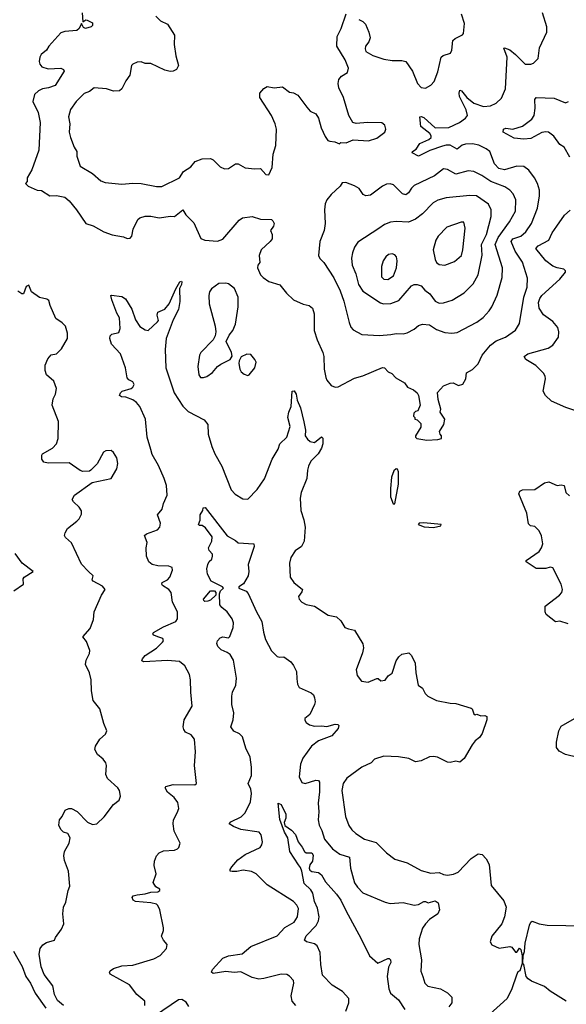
# Model space of a CAD drawing. Extents: x 1550320 to 1685906, y 509093 to 640511.
# Tile 148 of 256: x 1609939 to 1613882, y 584384 to 591485. Entities that reach past the tile are written whole.
import ezdxf

# ---------------------------------------------------------------- set-up
doc = ezdxf.new("R2010")
doc.units = 0

msp = doc.modelspace()

# ---------------------------------------------------------------- linework, layer by layer
at = {"layer": '0CON20XD'}
for points in [[(1610389.2, 591535), (1610395, 591470), (1610415, 591483.8), (1610425, 591481.2), (1610463.9, 591463.9), (1610465, 591443.3), (1610455, 591432.9), (1610412.7, 591422.7), (1610399.3, 591429.3), (1610385, 591457.5), (1610368.4, 591421.6), (1610352.1, 591407.9), (1610265, 591400.8), (1610235, 591391.4), (1610150, 591295), (1610132, 591265), (1610094.6, 591235.4), (1610083.3, 591215), (1610078.9, 591185), (1610083.3, 591165), (1610099.4, 591145), (1610145, 591130), (1610235, 591136.9), (1610255, 591125.7), (1610258.8, 591115), (1610195, 591010), (1610147, 590993), (1610103.6, 590986.4), (1610075, 590971.4), (1610044.4, 590945), (1610034.5, 590895.5), (1610072.7, 590815), (1610085.5, 590744.5), (1610077.3, 590545), (1610027.3, 590402.7), (1609993.3, 590345), (1609991.7, 590318.3), (1609980, 590305), (1610000, 590285), (1610065, 590256.7), (1610095, 590253.3), (1610155, 590213.8), (1610205, 590218), (1610263.3, 590205), (1610295, 590178), (1610348.6, 590115), (1610415, 590016.2), (1610469.1, 589999.1), (1610545, 589956), (1610605, 589934), (1610688.3, 589918.3), (1610715, 589907.5), (1610735, 589910), (1610747.5, 589925), (1610756.7, 589975), (1610791.2, 590045), (1610805, 590056), (1610845, 590068)], [(1610845, 590068), (1610885, 590067.1), (1610945.6, 590055.6), (1611027.5, 590067.5), (1611055, 590066), (1611115, 590113.8), (1611138.3, 590078.3), (1611195, 590021.2), (1611245, 589906.7), (1611274.2, 589894.2), (1611365, 589887.1), (1611405, 589902.5), (1611520.9, 590039.1), (1611545, 590057.3), (1611615.5, 590065.5), (1611675, 590045.7), (1611755, 590043.3), (1611765.8, 590035.8), (1611773.8, 590015), (1611768.8, 589995), (1611748.8, 589965), (1611760, 589935), (1611760, 589905), (1611746, 589885), (1611680.8, 589825), (1611666.2, 589785), (1611670, 589735), (1611656.7, 589715), (1611653.3, 589695), (1611675.9, 589645.9), (1611695, 589626.7), (1611736.4, 589596.4), (1611815, 589573.3), (1611863.7, 589513.7), (1611915, 589464.4), (1611982.6, 589432.6), (1612027.5, 589425), (1612050, 589405), (1612064.1, 589364.1), (1612063.4, 589243.4), (1612085.6, 589175.6), (1612125.6, 589085), (1612132.9, 589055), (1612135.9, 588964.1), (1612147.1, 588905), (1612154.5, 588884.5), (1612185, 588846.2), (1612215, 588834), (1612235, 588837.5), (1612355, 588900.8), (1612413.2, 588916.8), (1612555, 588975.8), (1612570, 588975), (1612595.7, 588945.7), (1612623.6, 588933.6), (1612652.6, 588902.6), (1612713.8, 588865), (1612735.7, 588835.7), (1612780, 588815), (1612806.7, 588795), (1612816.7, 588775), (1612826.7, 588705), (1612810, 588665), (1612795, 588660), (1612783, 588647), (1612780, 588625), (1612790, 588615), (1612790, 588605), (1612805, 588600), (1612832.5, 588572.5), (1612833.3, 588546.7), (1612793.8, 588485), (1612793.3, 588475), (1612803.3, 588465), (1612875, 588453.5), (1612955, 588458), (1612982.5, 588465), (1612982.5, 588485), (1612972.5, 588495), (1612967.5, 588515), (1612997.5, 588565), (1613006.7, 588605), (1612972.5, 588655), (1612976.2, 588675), (1612956.7, 588745), (1612953.9, 588796.1), (1612996.4, 588843.6), (1613045, 588864), (1613065.7, 588865.7), (1613105, 588847.5), (1613135, 588857.5), (1613157.5, 588895), (1613161.9, 588938.1), (1613205, 588962), (1613245, 589004.3), (1613274.5, 589065), (1613335, 589136.7), (1613375, 589169.5), (1613443.3, 589196.7), (1613515, 589246), (1613544.4, 589295), (1613575.2, 589484.8), (1613598.8, 589555), (1613601.2, 589621.2), (1613566.6, 589736.6), (1613514.2, 589815), (1613483.4, 589885), (1613496.1, 589903.9), (1613555, 589924.1), (1613588.8, 589955), (1613630, 590015), (1613673.6, 590125), (1613688.5, 590215), (1613687.9, 590255), (1613675, 590303.8), (1613652.5, 590345), (1613610.6, 590400.6), (1613575, 590425.6), (1613525, 590429.5), (1613435, 590402.7), (1613395, 590412.1), (1613363.3, 590445), (1613330, 590535), (1613304, 590555), (1613250.1, 590580.1), (1613205, 590589.4), (1613155, 590588.4), (1613130.7, 590579.3), (1613095, 590551.5), (1613045, 590579.7), (1613015, 590580), (1612988, 590572), (1612897.7, 590542.3), (1612815, 590502), (1612770.8, 590525), (1612772, 590535), (1612797.7, 590552.3), (1612825, 590591.5), (1612889.9, 590620.1), (1612907.3, 590635), (1612907.9, 590647.9), (1612897.5, 590665), (1612833.1, 590715), (1612825.6, 590784.4), (1612835, 590787.9), (1612855, 590779.6), (1612935, 590706.2), (1613035, 590708.6), (1613111.1, 590745), (1613155.2, 590774.8), (1613168.5, 590795), (1613160, 590835), (1613112.1, 590932.1), (1613108.1, 590955), (1613112.7, 590977.3), (1613125, 590972), (1613163.4, 590923.4), (1613215, 590882.3), (1613285, 590860), (1613335.5, 590864.5), (1613376.8, 590883.2), (1613415, 590920), (1613443.4, 590986.6), (1613454.5, 591215), (1613430.8, 591279.2), (1613435, 591283.3), (1613475, 591268.2), (1613515.5, 591235.5), (1613585, 591163.8), (1613626.4, 591163.6), (1613645, 591172.5), (1613678.8, 591205), (1613687.7, 591282.3), (1613741.9, 591395), (1613741.5, 591435), (1613709.2, 591535)], [(1610965, 590282.5), (1611090.8, 590345), (1611119.5, 590390.5), (1611172.5, 590425), (1611205, 590463.1), (1611255, 590480.9), (1611315, 590483.1), (1611335, 590475.7), (1611383.8, 590423.8), (1611415, 590409.4), (1611445, 590412.9), (1611495, 590446.2), (1611515, 590446.2), (1611565, 590416.7), (1611635, 590410), (1611675, 590412.5), (1611715, 590370), (1611735, 590367.5), (1611761.2, 590418.8), (1611766.7, 590515), (1611787, 590577), (1611792.5, 590695), (1611782.5, 590735), (1611754.2, 590795), (1611670, 590925), (1611670, 590955), (1611700.5, 590989.5), (1611725, 591003.3), (1611775, 590993.3), (1611835, 591000), (1611885, 590963.3), (1611915, 590956.7), (1611945, 590940), (1612011.2, 590855), (1612035, 590826.7), (1612076.1, 590806.1), (1612093.8, 590775), (1612112.5, 590705), (1612141.7, 590641.7), (1612162.5, 590615), (1612175, 590610), (1612213.3, 590603.3), (1612245, 590590), (1612255, 590600), (1612295, 590597.5), (1612345, 590620), (1612455, 590612.5), (1612515, 590630), (1612573.3, 590675), (1612580, 590695), (1612573.9, 590723.9), (1612550.5, 590740.5), (1612447, 590743), (1612365, 590736.2), (1612342.5, 590745), (1612313.3, 590795), (1612273.9, 590923.9), (1612241.2, 590995), (1612236.2, 591025), (1612241.2, 591055), (1612261.2, 591078.8), (1612303.3, 591105), (1612310, 591135), (1612286.8, 591196.8), (1612226.2, 591295), (1612228.8, 591365), (1612257.3, 591422.7), (1612295, 591527.5)], [(1612385, 591487.5), (1612415, 591472.5), (1612433.6, 591453.6), (1612457.5, 591395), (1612466.7, 591355), (1612456.2, 591325), (1612433.6, 591293.6), (1612430, 591275), (1612436.7, 591255), (1612487.2, 591227.2), (1612565, 591201.2), (1612625, 591190.9), (1612695, 591191.9), (1612725, 591184.2), (1612773.3, 591115), (1612809.2, 591025), (1612835, 590996.2), (1612865, 590991.2), (1612905, 591013.8), (1612929.3, 591040.7), (1612955, 591110), (1612978.1, 591215), (1612992.5, 591227.5), (1613047.2, 591242.8), (1613056.9, 591265), (1613064.4, 591335.6), (1613080, 591350), (1613134.1, 591375.9), (1613140, 591385), (1613147.1, 591457.1), (1613125.8, 591525)], [(1610920.3, 591510.3), (1610955, 591476.7), (1611005, 591453.3), (1611056.2, 591375), (1611054.2, 591305.8), (1611064.2, 591225), (1611084, 591155), (1611070, 591125), (1611046.8, 591113.2), (1611025, 591111.9), (1610985, 591122.5), (1610885, 591170), (1610845, 591169.2), (1610815, 591182), (1610785, 591179.2), (1610754.4, 591165.6), (1610745.8, 591154.2), (1610733.3, 591085), (1610704.7, 591045.3), (1610675, 590986), (1610658, 590972), (1610615, 590968.9), (1610565, 590986.2), (1610475, 590993.2), (1610442.6, 590967.4), (1610405, 590952.2), (1610345, 590894.4), (1610305, 590838), (1610290.5, 590785), (1610299.4, 590735), (1610295.7, 590675), (1610305.7, 590635), (1610331.2, 590565), (1610350, 590535), (1610352.1, 590502.1), (1610375, 590430), (1610465, 590376.2), (1610525, 590324), (1610555, 590311.2), (1610675, 590299.2), (1610755, 590305.8), (1610815, 590303.1), (1610925, 590282.5), (1610965, 590282.5)], [(1613906.7, 590495), (1613866, 590565), (1613835, 590585.8), (1613791.9, 590645), (1613753.5, 590673.5), (1613735, 590677.3), (1613705, 590672.1), (1613625, 590628.4), (1613575, 590623.1), (1613505, 590630.6), (1613426, 590675), (1613428.8, 590695), (1613445, 590701.9), (1613495, 590695.8), (1613565, 590716.5), (1613632.6, 590767.4), (1613649.5, 590795), (1613656.6, 590846.6), (1613655, 590910), (1613665, 590924.3), (1613795, 590919.5), (1613875.4, 590884.6), (1613898, 590895)], [(1612535, 589208.2), (1612615, 589214.5), (1612655, 589222.2), (1612705, 589218.6), (1612734.4, 589225.6), (1612785, 589252.5), (1612815, 589279.2), (1612845, 589290), (1612895, 589284.3), (1612945, 589251.9), (1613005, 589228.6), (1613055, 589224.4), (1613095, 589230), (1613236, 589304), (1613282, 589338), (1613325.5, 589384.5), (1613345.6, 589415), (1613382, 589498), (1613418.2, 589625), (1613420.8, 589695), (1613369.8, 589865), (1613389.5, 589915), (1613473.3, 590026.7), (1613516.2, 590105), (1613517.9, 590185), (1613499.8, 590229.8), (1613475, 590256.9), (1613439, 590279), (1613338.3, 590318.3), (1613272.5, 590362.5), (1613215, 590390), (1613175, 590395.3), (1613085, 590371.2), (1613025, 590404.6), (1612995, 590410), (1612930.3, 590359.7), (1612785, 590289.1), (1612765, 590269.5), (1612744.6, 590235.4), (1612725, 590221.9), (1612700.2, 590230.2), (1612634.3, 590294.3), (1612612, 590302), (1612585, 590298.1), (1612555, 590284.4), (1612470.3, 590219.7), (1612435, 590214.2), (1612415.6, 590225.6), (1612386.9, 590266.9), (1612355, 590288), (1612291.7, 590311.7), (1612265, 590307.5), (1612250, 590285), (1612185, 590224), (1612155, 590186.2), (1612143.4, 590156.6), (1612138.6, 590115), (1612142.2, 590015), (1612134.4, 589965.6), (1612104.2, 589885), (1612093.8, 589783.8), (1612103.6, 589763.6), (1612133.3, 589735), (1612205, 589624), (1612250, 589530), (1612278.2, 589455), (1612315, 589302.5), (1612328.7, 589268.7), (1612345, 589248), (1612405.8, 589215.8), (1612535, 589208.2)], [(1612563.4, 589436.6), (1612615, 589437.8), (1612675, 589460), (1612765.8, 589565), (1612785, 589575.6), (1612805, 589574.4), (1612835.4, 589565.4), (1612862, 589535), (1612898.6, 589508.6), (1612935, 589455.6), (1612965, 589440), (1612995, 589444.3), (1613058, 589462), (1613144, 589515), (1613210.3, 589579.7), (1613245.7, 589645), (1613274, 589786), (1613270.3, 589865), (1613305.2, 589935), (1613339.2, 590065), (1613340, 590115), (1613320.8, 590155), (1613235, 590214.3), (1613185, 590216.5), (1613015, 590201.1), (1612956.3, 590183.7), (1612920.8, 590165), (1612844.3, 590085), (1612795, 590045.6), (1612744.6, 590025.4), (1612655, 590029.6), (1612614.6, 590025.4), (1612571.1, 590008.9), (1612529.8, 589980.2), (1612379.1, 589880.9), (1612354.4, 589845.6), (1612338.9, 589805), (1612331.5, 589765), (1612337.1, 589715), (1612363.5, 589653.5), (1612384, 589575), (1612415, 589527.8), (1612542.1, 589442.1), (1612563.4, 589436.6)], [(1613965, 588659.2), (1613878, 588688), (1613774.3, 588734.3), (1613731.2, 588775), (1613714, 588805), (1613732, 588895), (1613730, 588915), (1613718, 588935), (1613661.3, 588991.3), (1613590, 589035), (1613578.8, 589055), (1613605, 589074.2), (1613750, 589115), (1613785, 589137.5), (1613825.6, 589195), (1613827.5, 589235), (1613820, 589265), (1613785, 589308.8), (1613717.6, 589357.6), (1613685, 589404), (1613682.1, 589445), (1613690.8, 589475), (1613704.3, 589495.7), (1613835, 589613.8), (1613876.1, 589663.9), (1613876.7, 589675), (1613865, 589686.2), (1613815, 589696), (1613785, 589708.6), (1613734.3, 589745), (1613661.9, 589835), (1613679.2, 589855), (1613755, 589894.4), (1613780.8, 589949.2), (1613812.9, 589995), (1613870, 590075), (1613909.5, 590110.5)], [(1613005, 589714), (1613075, 589740.8), (1613126.2, 589785), (1613136.2, 589825), (1613151.7, 589981.7), (1613142.5, 590025), (1613122.5, 590025), (1613020.5, 589989.5), (1612956.9, 589925), (1612940, 589895), (1612920.5, 589825), (1612935.4, 589755), (1612945.5, 589735), (1612965, 589719.1), (1613005, 589714)], [(1612595, 589610.6), (1612635, 589638.6), (1612657.3, 589695), (1612661.9, 589745), (1612657.1, 589775), (1612645, 589790), (1612625, 589797.1), (1612598.7, 589791.3), (1612579.2, 589775), (1612560, 589745), (1612548.1, 589705), (1612549.7, 589629.7), (1612565, 589613.1), (1612595, 589610.6)], [(1610253.7, 584373.7), (1610211.1, 584411.1), (1610190, 584455), (1610177.9, 584517.9), (1610115, 584597.5), (1610093.9, 584653.9), (1610080, 584745), (1610087.5, 584785), (1610105, 584812.5), (1610131.7, 584828.3), (1610190, 584845), (1610197.5, 584865), (1610240, 584925), (1610256.2, 584965), (1610248.8, 585035), (1610253.8, 585085), (1610270.5, 585119.5), (1610288, 585205), (1610301.2, 585235), (1610291.2, 585345), (1610261.1, 585421.1), (1610256.5, 585455), (1610262.9, 585485), (1610295.7, 585545), (1610304, 585585), (1610285.6, 585615.6), (1610255, 585626), (1610235.8, 585645), (1610221.2, 585675), (1610226.1, 585713.9), (1610245, 585737.5), (1610266.1, 585783.9), (1610293.9, 585796.1), (1610313.6, 585796.4), (1610353.3, 585775), (1610426.8, 585696.8), (1610465, 585680.8), (1610495, 585686), (1610548.8, 585735), (1610616.1, 585823.9), (1610656.7, 585855), (1610666, 585885), (1610658, 585925), (1610645.6, 585945.6), (1610571.7, 586011.7), (1610561.2, 586041.2), (1610566, 586105), (1610560.8, 586125), (1610540.9, 586150.9), (1610501.2, 586185), (1610480.5, 586220.5), (1610486, 586245), (1610516, 586295), (1610557.7, 586332.3), (1610566.7, 586355), (1610545, 586410), (1610516.2, 586515), (1610468, 586575), (1610455.9, 586644.1), (1610453.8, 586725), (1610441.2, 586775), (1610414, 586835), (1610417.5, 586865), (1610442.5, 586915), (1610445.9, 586935.9), (1610421.3, 587001.3), (1610393.8, 587035), (1610446.8, 587093.2), (1610471.2, 587158.8), (1610476.2, 587215), (1610530, 587335), (1610554.2, 587375), (1610535, 587398.9), (1610468, 587435), (1610462, 587445), (1610468, 587475), (1610435, 587505.8), (1610385, 587558.8), (1610312.6, 587712.6), (1610270.3, 587750.3), (1610262, 587765), (1610265.8, 587785), (1610283.6, 587816.4), (1610352.1, 587867.9), (1610368, 587885), (1610385, 587920), (1610383.8, 587943.8), (1610368.8, 587968.8), (1610327, 588007), (1610317.5, 588025), (1610335, 588056.7), (1610461.7, 588148.3), (1610597.5, 588175), (1610638.8, 588245), (1610646.2, 588285), (1610638.8, 588325), (1610615, 588363.3), (1610598.3, 588378.3), (1610560, 588375), (1610543.9, 588366.1), (1610498.3, 588281.7), (1610453, 588237), (1610441.7, 588228.3), (1610395, 588226.7), (1610375, 588233.3), (1610295, 588290), (1610145, 588286.5), (1610112.5, 588295), (1610098.9, 588315), (1610098.9, 588345), (1610104.4, 588355), (1610175.4, 588394.6), (1610204.4, 588425), (1610215.8, 588465.8), (1610217.7, 588587.7), (1610172, 588705), (1610179.5, 588750.5), (1610198, 588785), (1610203.3, 588825), (1610185, 588877.5), (1610133.3, 588925), (1610122.5, 588955), (1610123, 588993), (1610140.7, 589039.3), (1610165, 589067.5), (1610203.6, 589076.4), (1610239.5, 589110.5), (1610283.3, 589185), (1610283.8, 589225), (1610270, 589275), (1610245, 589300), (1610199.3, 589329.3), (1610157.5, 589425), (1610149.5, 589459.5), (1610135, 589468.8), (1610081.7, 589481.7), (1610025, 589522.5), (1610005, 589570), (1609985, 589560), (1609965, 589507.5), (1609955, 589507.5), (1609925, 589527.5)], [(1610935, 587034.5), (1610906.2, 587045), (1610899.2, 587055), (1610904, 587065), (1610975, 587107.1), (1611065.7, 587144.3), (1611076.2, 587165), (1611076.7, 587215), (1611042, 587285), (1611032.5, 587355), (1611014.2, 587375), (1610968.8, 587405), (1610963.8, 587415), (1610966.2, 587425), (1611005, 587445.8), (1611022.5, 587465), (1611042, 587515), (1611038.8, 587535), (1611015, 587544.3), (1610935, 587545.8), (1610895, 587556), (1610870, 587575), (1610854, 587615), (1610850, 587675), (1610858, 587715), (1610838.8, 587765), (1610852.4, 587777.6), (1610933.6, 587806.4), (1610950, 587825), (1610953.3, 587855), (1610933.3, 587915), (1610966.7, 587955), (1610976.2, 587995), (1611001.4, 588055), (1610997.5, 588125), (1610981.1, 588175), (1610940.9, 588270.9), (1610895, 588349.4), (1610884.8, 588384.8), (1610857.2, 588475), (1610847.1, 588605), (1610805.3, 588695), (1610780.8, 588725), (1610755, 588744.7), (1610705, 588761.6), (1610672.5, 588765), (1610659.2, 588775), (1610665.6, 588795), (1610677.1, 588805), (1610743.3, 588825), (1610756, 588835), (1610763.8, 588855), (1610755, 588873.3), (1610725, 588887.5), (1610715, 588902.5), (1610701.2, 588975), (1610666.2, 589075), (1610600.9, 589145), (1610588, 589185), (1610590.9, 589205), (1610602.9, 589217.1), (1610655, 589228.8), (1610663.1, 589256.9), (1610658.1, 589335), (1610638.8, 589368.8), (1610604.3, 589465), (1610596.7, 589495), (1610600.5, 589499.5), (1610675, 589490), (1610700.9, 589470.9), (1610747.1, 589397.1), (1610775, 589320.8), (1610805, 589272.5), (1610845, 589248), (1610865, 589243.8), (1610932.9, 589305), (1610939.4, 589315), (1610930, 589355), (1610934.6, 589375.4), (1610985, 589398), (1611018.1, 589435), (1611064.8, 589545.2), (1611095, 589593.8), (1611105, 589598.8), (1611108.8, 589595), (1611106.7, 589575), (1611092.5, 589547.5), (1611093.1, 589453.1), (1611084.5, 589394.5), (1611045, 589320.8), (1610996, 589185), (1610987.7, 589107.7), (1610993.7, 588973.7), (1611054.2, 588795), (1611115, 588698.6), (1611155, 588659.2), (1611269.1, 588599.1), (1611295.7, 588565.7), (1611298.1, 588495), (1611325, 588406.7), (1611346, 588355), (1611397.5, 588265), (1611464.1, 588094.1), (1611492.7, 588062.7), (1611549.3, 588029.3), (1611583.6, 588026.4), (1611652.4, 588097.6), (1611705, 588172.9), (1611759.6, 588315), (1611802.4, 588387.6), (1611816, 588425), (1611866, 588475), (1611888.8, 588551.2), (1611872.9, 588615), (1611880, 588655), (1611897.5, 588695), (1611904.2, 588805.8), (1611918.3, 588808.3), (1611933.3, 588785), (1611940.7, 588740.7), (1611964.3, 588685), (1611988.1, 588585), (1612000.8, 588525), (1611998.8, 588485), (1612015, 588458.8), (1612035, 588443.8), (1612065, 588436.7), (1612116.7, 588476.7), (1612126.4, 588466.4), (1612126.1, 588426.1), (1612115.8, 588395), (1612092, 588355), (1612039.5, 588300.5), (1612021.2, 588265), (1612013.8, 588235), (1612011.2, 588175), (1611970, 588075), (1611962, 588035), (1611966.1, 587946.1), (1611987.9, 587877.9), (1611997.1, 587825), (1611992, 587725), (1611971.2, 587685), (1611926.7, 587655), (1611894.2, 587605.8), (1611886, 587565), (1611890, 587465), (1611916, 587425), (1611978.8, 587375), (1611975, 587357.5), (1611951.2, 587325), (1611956, 587305), (1611973.8, 587285), (1612005, 587267.5), (1612065, 587256.2), (1612165, 587190), (1612225, 587177.5), (1612255, 587150), (1612285, 587102.5), (1612310.7, 587090.7), (1612353, 587083), (1612413.9, 586983.9), (1612420, 586955), (1612412.3, 586917.7), (1612366.2, 586795), (1612374.1, 586754.1), (1612403.3, 586715), (1612453.6, 586706.4), (1612515, 586732.5), (1612525, 586732.5), (1612545, 586717.5), (1612575, 586722.5), (1612597, 586753), (1612625, 586772.5), (1612655, 586860), (1612675, 586890), (1612695, 586910), (1612745, 586917.5), (1612765, 586900), (1612792.5, 586845), (1612796.7, 586775), (1612813.3, 586685), (1612845, 586663.3), (1612863.3, 586625), (1612882.5, 586605), (1612945, 586576), (1613043.9, 586556.1), (1613085, 586554.2), (1613195, 586518.8), (1613203.8, 586513.8), (1613215, 586477.5), (1613225, 586472.5), (1613236.1, 586476.1), (1613265, 586463.3), (1613295, 586467.5), (1613308.3, 586458.3), (1613307.5, 586435), (1613275, 586337.5), (1613255, 586307.5), (1613223.3, 586285), (1613204, 586255), (1613145, 586156.2), (1613115, 586130), (1613085, 586138), (1613045, 586128), (1613025, 586130), (1612952.5, 586165), (1612925, 586172), (1612895, 586168.8), (1612835, 586138.8), (1612795, 586132.5), (1612745, 586156.2), (1612671.7, 586168.3), (1612565, 586173.8), (1612497.7, 586152.3), (1612475, 586126.2), (1612407.1, 586092.9), (1612298.8, 586015), (1612272.5, 585975), (1612262.9, 585925), (1612288.5, 585738.5), (1612312.6, 585672.6), (1612335, 585640.8), (1612364.2, 585615), (1612426, 585575), (1612510.2, 585550.2), (1612585, 585476.7), (1612645, 585430), (1612735, 585404.4), (1612835, 585349.1), (1612905, 585330.4), (1612965, 585334.4), (1612995, 585320), (1613025, 585315.3), (1613068.9, 585321.1), (1613102.8, 585337.2), (1613194.6, 585435.4), (1613245, 585470), (1613275, 585463.3), (1613303, 585433), (1613325, 585392.5), (1613340.5, 585240.5), (1613430.7, 585130.7), (1613448.8, 585085), (1613436.2, 585015), (1613416.7, 584965), (1613343.9, 584876.1), (1613332.5, 584835), (1613345, 584812.5), (1613398.3, 584788.3), (1613475, 584800), (1613490, 584795), (1613515, 584760), (1613525, 584760), (1613545, 584787.5), (1613555, 584780), (1613563, 584733), (1613563, 584677), (1613547.5, 584625), (1613531.7, 584618.3), (1613522.5, 584592.5), (1613489.2, 584495), (1613455.8, 584425), (1613255.8, 584244.2)], [(1611265, 588903.6), (1611288.8, 588911.2), (1611330.3, 588939.7), (1611366.1, 588983.9), (1611389.3, 589000.7), (1611456.4, 589033.6), (1611471.7, 589058.3), (1611466.7, 589085), (1611427.5, 589165), (1611449.3, 589210.7), (1611476.1, 589243.9), (1611495, 589290), (1611514, 589415), (1611513.9, 589483.9), (1611487.3, 589547.3), (1611445, 589581.2), (1611425, 589586), (1611375, 589582), (1611323.3, 589545), (1611307.7, 589522.3), (1611302.5, 589495), (1611304.4, 589435), (1611348.8, 589275), (1611352.5, 589235), (1611350, 589205), (1611333.6, 589176.4), (1611246.1, 589083.9), (1611236.2, 589065), (1611223.8, 588985), (1611230.8, 588925), (1611243.8, 588905), (1611265, 588903.6)], [(1611585, 588920), (1611595, 588923.8), (1611636.2, 588975), (1611645.8, 589015), (1611635.6, 589035.6), (1611605, 589070), (1611576.4, 589073.6), (1611537, 589053), (1611522.5, 589025), (1611520, 589005), (1611526.2, 588965), (1611536.7, 588945), (1611558.3, 588928.3), (1611585, 588920)], [(1612645, 587992.5), (1612671.9, 588135), (1612672.5, 588225), (1612665, 588243.3), (1612655, 588246.2), (1612638.8, 588231.2), (1612620.8, 588185), (1612612.5, 588105), (1612613.3, 588045), (1612633.9, 587993.9), (1612645, 587992.5)], [(1613610.3, 587850.3), (1613597.1, 587925), (1613539.2, 588065), (1613546.2, 588085), (1613565.6, 588094.4), (1613655, 588097.5), (1613725, 588145.8), (1613755, 588152), (1613815, 588126), (1613845, 588130.8), (1613865.8, 588125.8), (1613878.8, 588075), (1613905, 588050)], [(1611931.2, 584375), (1611904, 584405), (1611896, 584445), (1611916, 584535), (1611913.3, 584555), (1611885.8, 584585.8), (1611865, 584598), (1611825, 584601.4), (1611700.6, 584569.4), (1611664.4, 584565.6), (1611615, 584576.2), (1611535, 584617.8), (1611485, 584613.5), (1611425, 584621.1), (1611335, 584606.7), (1611323.3, 584615), (1611330, 584635), (1611405, 584715.6), (1611445, 584732.2), (1611543.2, 584746.8), (1611605, 584800.4), (1611795, 584876.2), (1611852.1, 584937.9), (1611919.4, 584975), (1611942.9, 585015), (1611948.9, 585075), (1611938.3, 585098.3), (1611914, 585124), (1611724.1, 585244.1), (1611645.4, 585325.4), (1611611.6, 585341.6), (1611552, 585352), (1611505, 585340.4), (1611470.3, 585340.3), (1611457.5, 585345), (1611456.7, 585355), (1611470, 585375), (1611512, 585425), (1611565.5, 585464.5), (1611673.3, 585515), (1611685.9, 585534.1), (1611690, 585555), (1611680, 585605), (1611665.6, 585625.6), (1611533.8, 585643.8), (1611480, 585665), (1611450, 585685), (1611461.3, 585698.7), (1611535.3, 585734.7), (1611564.5, 585765), (1611602.9, 585845), (1611611.1, 585905), (1611605.5, 585935), (1611586.7, 585975), (1611610.3, 586035), (1611611.9, 586095), (1611600.7, 586165), (1611570.4, 586230.4), (1611545, 586312.5), (1611525, 586333.3), (1611484.6, 586354.6), (1611462.9, 586385), (1611478.5, 586435), (1611482.5, 586485), (1611468.1, 586545), (1611468.9, 586605), (1611474.6, 586635.4), (1611498.9, 586685), (1611501.8, 586735), (1611480, 586865), (1611455.9, 586905.9), (1611435, 586922.2), (1611391.4, 586941.4), (1611367.7, 586965), (1611360, 586985), (1611365.8, 587004.2), (1611385, 587026.9), (1611405, 587033.5), (1611445, 587027.5), (1611455, 587035.7), (1611478, 587102), (1611481.1, 587135), (1611472.3, 587165), (1611435.5, 587215.5), (1611396, 587245), (1611382, 587265), (1611380, 587345), (1611386.7, 587365), (1611410, 587385), (1611402.5, 587395), (1611319.2, 587435), (1611294.6, 587485), (1611288.6, 587525), (1611295, 587556.2), (1611305, 587577.1), (1611324.6, 587595.4), (1611330.6, 587615), (1611329.4, 587629.4), (1611305, 587657.5), (1611301.2, 587675), (1611325.6, 587724.4), (1611328.2, 587755), (1611279.2, 587819.2), (1611255, 587836.2), (1611235, 587836.7), (1611228.8, 587845), (1611240, 587875), (1611240, 587915), (1611260, 587945), (1611261.2, 587965), (1611277.9, 587967.9), (1611435, 587761.4), (1611495, 587730), (1611515, 587712), (1611627.5, 587705), (1611630, 587685), (1611586.9, 587555), (1611592.5, 587505), (1611588.1, 587475), (1611553, 587417), (1611518.8, 587395), (1611520, 587385), (1611572.5, 587362.5), (1611586, 587346), (1611646.2, 587215), (1611685.8, 587145.8), (1611696.7, 587066.7), (1611711.8, 587015), (1611755, 586931.9), (1611795, 586893.3), (1611815, 586886.9), (1611845, 586890), (1611895, 586854.2), (1611915, 586828), (1611934.4, 586785), (1611939.1, 586730.9), (1611941.7, 586691.7), (1611955, 586668.8), (1612040.9, 586630.9), (1612058, 586615), (1612065.8, 586595), (1612069.2, 586565), (1612064.3, 586545.7), (1612030.8, 586475), (1611996, 586445), (1611995, 586432.5), (1612006.2, 586415), (1612028.3, 586398.3), (1612065, 586389.5), (1612115, 586393.3), (1612155, 586388), (1612215.3, 586405.3), (1612232.9, 586402.9), (1612241.9, 586395), (1612237, 586373), (1612189.5, 586320.5), (1612095, 586282.9), (1612044.4, 586245.6), (1611982.2, 586157.8), (1611964.7, 586115), (1611955.4, 586025.4), (1611975, 585984.4), (1611997.3, 585977.3), (1612075, 586001.2), (1612095, 585996.9), (1612102.2, 585985), (1612102.6, 585915), (1612092.9, 585835), (1612097.7, 585772.3), (1612090.8, 585715), (1612098.2, 585675), (1612117.3, 585637.3), (1612138.5, 585575), (1612194.4, 585505), (1612247.6, 585467.6), (1612318.6, 585445), (1612325.5, 585365), (1612355, 585260), (1612375, 585227.5), (1612415, 585188.6), (1612575, 585119.2), (1612611.2, 585111.2), (1612705, 585118), (1612785, 585098), (1612815, 585104.4), (1612855, 585124.2), (1612865, 585126), (1612885.8, 585115.8), (1612935, 585130.8), (1612958, 585115), (1612967.5, 585065), (1612955.8, 585035), (1612895, 584994.4), (1612865.6, 584965), (1612845, 584933.8), (1612820, 584855), (1612818.5, 584815), (1612837.1, 584705), (1612832.7, 584622.7), (1612846, 584585), (1612862, 584535), (1612883.3, 584515), (1612975, 584494.2), (1613025.6, 584465.6), (1613056.7, 584435), (1613056.7, 584395), (1613035, 584366.2)], [(1612925, 587823.3), (1612976.4, 587833.6), (1612980, 587845), (1612855, 587857.5), (1612820, 587855), (1612812.5, 587845), (1612857, 587827), (1612925, 587823.3)], [(1613895, 587128.3), (1613835, 587146.8), (1613805, 587142.9), (1613737.8, 587195), (1613730.6, 587215), (1613730, 587255), (1613834, 587335), (1613850, 587355), (1613854, 587375), (1613843.9, 587413.9), (1613785, 587530.8), (1613765, 587535.6), (1613735, 587527.5), (1613665, 587526.7), (1613592.5, 587575), (1613592.5, 587585), (1613685, 587649.2), (1613703.8, 587676.2), (1613713.3, 587705), (1613702.3, 587762.3), (1613685, 587799.2), (1613655, 587830), (1613623.3, 587835), (1613610.3, 587850.3)], [(1609896.7, 587365), (1609966.7, 587415), (1609963, 587453), (1609970, 587465), (1610036.7, 587505), (1609956.1, 587566.1), (1609906.2, 587635)], [(1611275, 587288.8), (1611266.7, 587295), (1611265, 587306.7), (1611315, 587366.9), (1611343.3, 587365), (1611352.5, 587355), (1611352.5, 587335), (1611315, 587297.5), (1611295, 587292.5), (1611275, 587288.8)], [(1610841.2, 584375), (1610840.8, 584405), (1610783.3, 584455), (1610730, 584525), (1610590.7, 584600.7), (1610587.5, 584615), (1610592.5, 584625), (1610615, 584642.5), (1610675, 584661.2), (1610755, 584666), (1610907.6, 584712.4), (1610952, 584735), (1610996.7, 584785), (1611002.5, 584815), (1610976.7, 584845), (1610961.2, 584875), (1610976, 584915), (1610976, 584935), (1610950, 585065), (1610936.3, 585096.3), (1610925, 585105.8), (1610885, 585115.7), (1610775, 585126), (1610756.7, 585135), (1610750, 585155), (1610757.5, 585165), (1610785, 585174), (1610845, 585179.2), (1610885, 585191.2), (1610935, 585193.8), (1610950, 585205), (1610950, 585215), (1610921.7, 585231.7), (1610901.9, 585261.9), (1610924.3, 585325), (1610910, 585385), (1610911.2, 585415), (1610926.7, 585455), (1610945, 585476.7), (1610975, 585490), (1611055, 585496.2), (1611076.1, 585503.9), (1611086.7, 585515), (1611096.2, 585545), (1611053, 585633), (1611045.8, 585685), (1611049.2, 585715), (1611073.8, 585765), (1611086.4, 585796.4), (1611079.5, 585839.5), (1611053.3, 585875), (1611003.9, 585913.9), (1610987.5, 585945), (1610992.5, 585955), (1611045, 585968.8), (1611203, 585967), (1611213, 585977), (1611199.2, 586105), (1611207.5, 586205), (1611200, 586295), (1611175, 586326), (1611135, 586346.2), (1611122.5, 586365), (1611119.2, 586385), (1611124.5, 586435.5), (1611183.8, 586535), (1611172.5, 586635), (1611172, 586725), (1611162.5, 586762.5), (1611131.2, 586825), (1611092.5, 586855), (1611005, 586862.7), (1610834.5, 586854.5), (1610820.8, 586860.8), (1610824.2, 586875), (1610845, 586898.5), (1610925, 586953.5), (1610970, 586995), (1610976, 587005), (1610971.2, 587021.2), (1610935, 587034.5)], [(1613965, 586164.3), (1613875, 586184.2), (1613829.5, 586209.5), (1613812, 586235), (1613812, 586275), (1613829.2, 586355), (1613845, 586390), (1613940, 586445)], [(1612292, 584335), (1612313.5, 584395), (1612313.2, 584425), (1612268.5, 584475), (1612192.4, 584522.4), (1612124.3, 584594.3), (1612110.8, 584670.8), (1612107, 584757), (1612085, 584804.4), (1612065, 584819.1), (1612007.5, 584835), (1611993.3, 584845), (1612005, 584876.2), (1612077.3, 584952.7), (1612093.8, 584985), (1612098.9, 585015), (1612087.3, 585077.3), (1612066.2, 585125), (1612054.1, 585184.1), (1612038.3, 585208.3), (1611990.6, 585255), (1611974.6, 585345), (1611965, 585371.2), (1611949.7, 585389.7), (1611888.2, 585485), (1611873.4, 585583.4), (1611848.9, 585625), (1611816.4, 585716.4), (1611803.8, 585835), (1611825.7, 585825), (1611857.5, 585755), (1611858.8, 585725), (1611846, 585695), (1611852.6, 585672.6), (1611900.2, 585640.2), (1611927.7, 585607.7), (1611947.5, 585555), (1611977.3, 585517.3), (1611993.8, 585485), (1612005, 585476.7), (1612045, 585476.7), (1612055, 585460), (1612050, 585415), (1612030.8, 585389.2), (1612026.2, 585365), (1612031.7, 585351.7), (1612045, 585342.5), (1612095, 585333.8), (1612115, 585318), (1612145.7, 585265.7), (1612225, 585178.8), (1612255.7, 585135), (1612290.3, 585060.3), (1612402.5, 584855), (1612462, 584732), (1612521.2, 584681.2), (1612593.9, 584713.9), (1612605, 584713.8), (1612613.8, 584705), (1612615.4, 584685), (1612598.2, 584651.8), (1612589.3, 584585), (1612602.1, 584495), (1612614.7, 584464.7), (1612670.5, 584415), (1612717.8, 584345)], [(1613882, 584405), (1613765, 584477.5), (1613725, 584512), (1613630.8, 584550.8), (1613606.5, 584566.5), (1613591.9, 584585), (1613575, 584670), (1613568.3, 584678.3), (1613570, 584735), (1613579.2, 584765), (1613584.2, 584825), (1613616.5, 584955), (1613625, 584976.2), (1613635, 584982.5), (1613685, 584964.4), (1613745, 584954.3), (1614285.7, 584945)], [(1609895, 584766.7), (1609956.8, 584656.8), (1609982.9, 584585), (1610016.4, 584536.4), (1610050.8, 584465), (1610126.4, 584356.4)], [(1611158.8, 584368.8), (1611138.7, 584398.7), (1611107.4, 584417.4), (1611084.3, 584415.7), (1610918.3, 584301.7)]]:
    msp.add_lwpolyline(points, dxfattribs=at)

doc.saveas('drawing.dxf')
